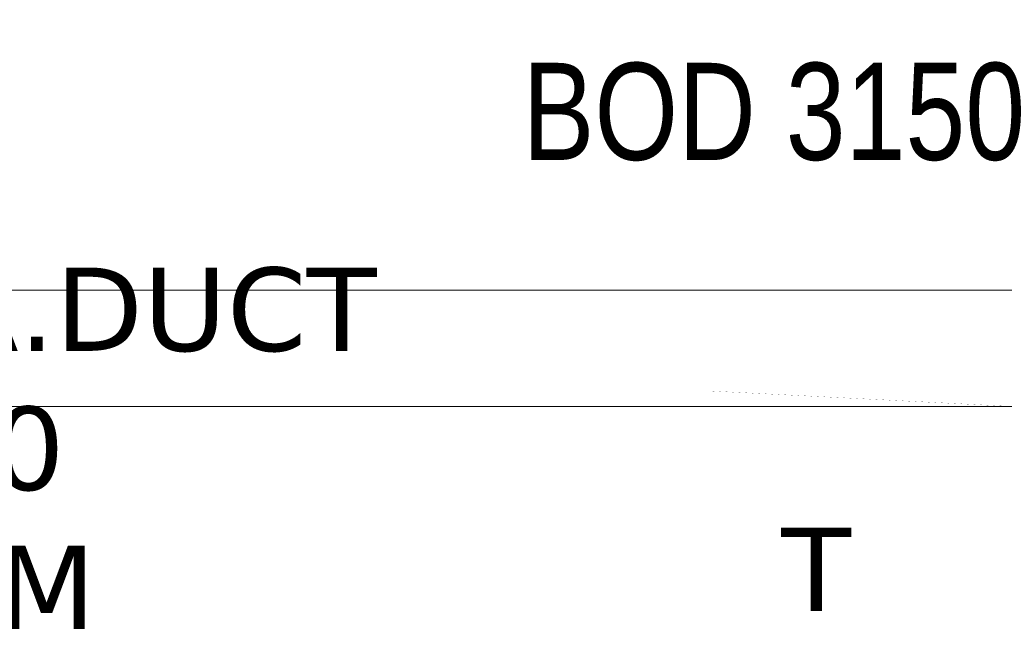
# Model space of a CAD drawing. Header units: millimetres. Extents: x 504675 to 860349, y -23215 to 63575.
# Tile 166 of 177: x 584270 to 585538, y 39294 to 40084. Entities that reach past the tile are written whole.
import ezdxf

# ---------------------------------------------------------------- set-up
doc = ezdxf.new("R2010")
doc.units = ezdxf.units.MM
doc.header["$LTSCALE"] = 10
doc.linetypes.add('LEVEL-F-OVERALL LAYOUT$0$HIDDEN', pattern=[0.375, 0.25, -0.125])
doc.layers.get('0').update_dxf_attribs({"linetype": 'CONTINUOUS'})
for name, color, linetype, lineweight in [('ARCH', 8, 'CONTINUOUS', 0), ('Ceiling', 35, 'CONTINUOUS', 5), ('F-RETAIL ANNO-TEXT', 7, 'CONTINUOUS', 9), ('MEPTEK-SAD', 6, 'CONTINUOUS', 30), ('MEPTEK-TEXT', 7, 'CONTINUOUS', 30)]:
    doc.layers.add(name, color=color, linetype=linetype, lineweight=lineweight)
doc.layers.add('LEVEL-F-OVERALL LAYOUT$0$DASH1L', color=8, linetype='LEVEL-F-OVERALL LAYOUT$0$HIDDEN')
doc.styles.add('2.25 Arial_regular_annotative', font='arial.ttf', dxfattribs={"width": 0.8, "height": 2.25})
doc.styles.get("Standard").update_dxf_attribs({"font": 'verdana.ttf'})

# ---------------------------------------------------------------- blocks, each defined once
blk = doc.blocks.new('ARCH')
at = {"layer": 'LEVEL-F-OVERALL LAYOUT$0$DASH1L'}
h = blk.add_hatch(dxfattribs=at)
h.set_pattern_fill('ANGLE', color=8, scale=10, angle=352.0664)
h.set_pattern_definition([(352.0664444, (-404119.055, 373340.98), (9.6410197, 69.1814516), [50.8, -19.05]), (82.0664444, (-404119.055, 373340.98), (-69.1814516, 9.6410197), [50.8, -19.05])])
edge = h.paths.add_edge_path(flags=16)
edge.add_line((572074.7, 35847.1), (602196.9, 29528.2))
edge.add_line((602196.9, 29528.2), (599472.6, 39352))
edge.add_arc((597545.4, 38817.5), 2000, 15.4994, 89.9984)
edge.add_line((597545.4, 40817.5), (573256.1, 40817.5))
edge.add_arc((576210.3, 22394.2), 18658.7, 99.10996, 106.69033)
edge.add_line((570851.6, 40266.8), (572074.7, 35847.1))
h.paths.add_polyline_path([(583373.8, 40816), (583374.1, 40875), (586424.1, 40859.1), (586423.9, 40816)], flags=16)
h.paths.add_polyline_path([(600840.9, 34605.1), (600792.8, 34591.5), (599498, 39260.6), (599546.1, 39274.3)])
h.paths.add_polyline_path([(587210.4, 32671.8), (587195, 32598.4), (582693, 33542.8), (582708.4, 33616.2)])
edge = h.paths.add_edge_path()
edge.add_line((572071.7, 35387.9), (601863.3, 29138.4))
edge.add_arc((601986.5, 29725.6), 600, 258.1526, 375.4994)
edge.add_line((602564.7, 29886), (599906.3, 39472.3))
edge.add_arc((597545.4, 38817.5), 2450, 15.4994, 89.9984)
edge.add_line((597545.4, 41267.5), (573220.5, 41267.5))
edge.add_arc((576210.3, 22394.2), 19108.7, 99.00183, 106.23582)
edge.add_arc((571035.5, 40164.8), 600, 106.2358, 195.469)
edge.add_line((570457.2, 40004.7), (571616.6, 35815.1))
edge.add_arc((572194.9, 35975.1), 600, 195.469, 258.1526)
h.paths.add_polyline_path([(587210.4, 32671.8), (587195.4, 32600.5), (587195.4, 32600.5)])

msp = doc.modelspace()

# ---------------------------------------------------------------- linework, layer by layer
at = {"layer": 'Ceiling', "color": 1, "ltscale": 0.25}
for p, q in [((571046.4, 39735.8), (599248.4, 39735.8)), ((571087.9, 39585.8), (599331.8, 39585.8))]:
    msp.add_line(p, q, dxfattribs=at)
at = {"layer": 'MEPTEK-SAD', "ltscale": 0.25, "const_width": 0.1, "flags": 128}
for points in [[(585158, 39606), (581652.5, 39606)], [(585158, 39606), (585158, 39106), (585647.4, 39131)], [(585158, 39606), (585647.4, 39581)]]:
    msp.add_lwpolyline(points, dxfattribs=at)

# ---------------------------------------------------------------- block references
at = {"layer": 'ARCH'}
msp.add_blockref('ARCH', (0, 0), dxfattribs=at)

# ---------------------------------------------------------------- texts
at = {"insert": (571121.3, 40683, 0), "char_height": 100, "attachment_point": 1}
msp.add_mtext_dynamic_manual_height_columns('\\pi562.36683;600x600\\P\\pi285.30168;CHILLED WATER \\P\\pi302.05789;CASSETTE UNIT\\P\\pi638.49174;1.0 TR ', width=1712.511, gutter_width=10, heights=[0], dxfattribs=at)
at = {"layer": 'F-RETAIL ANNO-TEXT', "style": '2.25 Arial_regular_annotative', "width": 0.8}
msp.add_text('BOD 3150', height=125, dxfattribs=at).set_placement((584917.9, 39903.4))
at = {"layer": 'MEPTEK-TEXT', "attachment_point": 1}
for s, insert, char_height in [('NEW SA.DUCT\\P500x350\\P2000CFM', (583679, 39764.9), 107.381), ('T', (585251, 39430), 107.4)]:
    msp.add_mtext_dynamic_manual_height_columns(s, width=1237.81, gutter_width=1, heights=[0], dxfattribs=dict(at, insert=insert, char_height=char_height))

doc.saveas('drawing.dxf')
